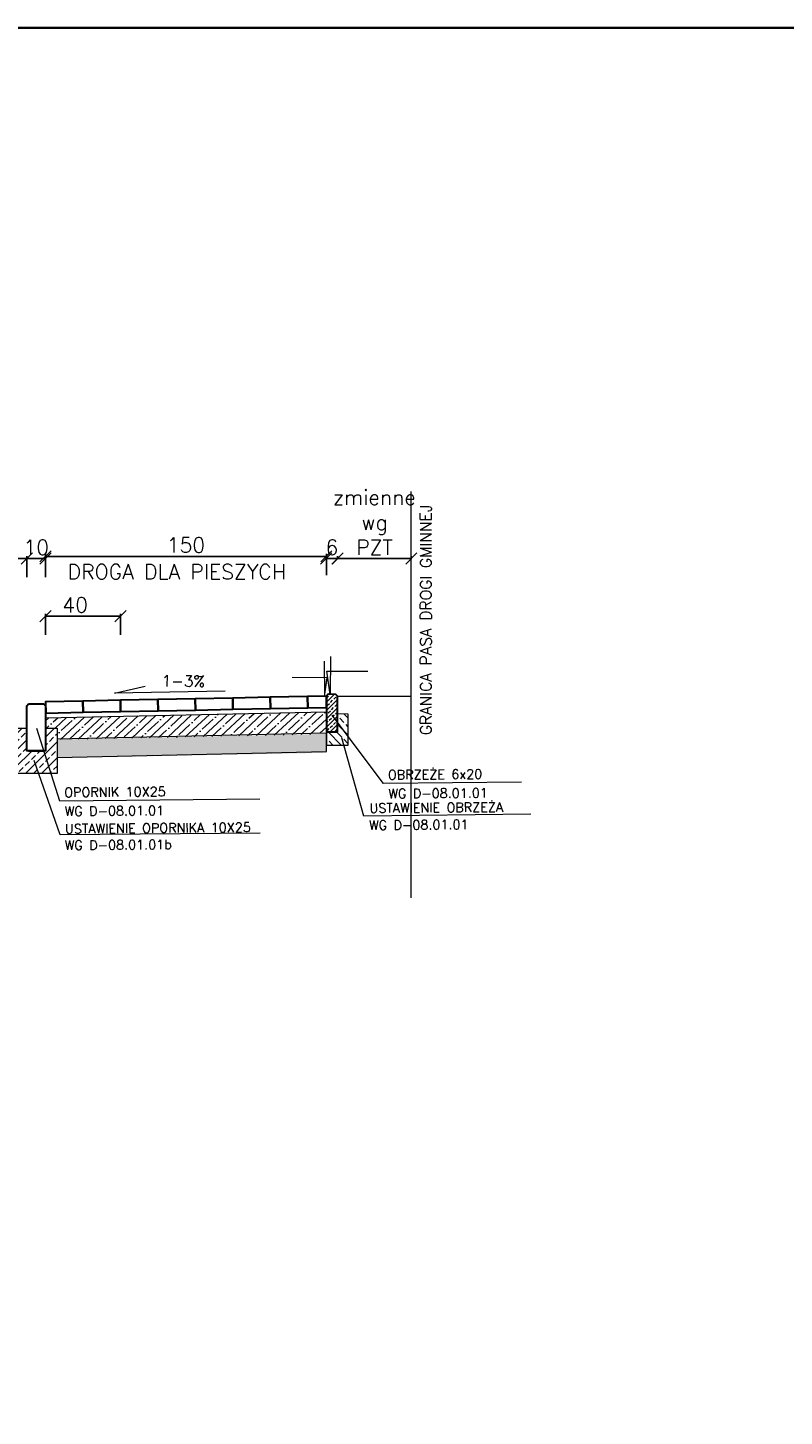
# Model space of a CAD drawing. Header units: metres. Extents: x 8462340 to 8469377, y 5710371 to 5712927.
# Tile 17 of 31: x 8466313 to 8466717, y 5711004 to 5711746. Entities that reach past the tile are written whole.
import ezdxf

# ---------------------------------------------------------------- set-up
doc = ezdxf.new("R2010")
doc.units = ezdxf.units.M
doc.linetypes.add('4003', pattern=[3, 2, -1])
for name, color, linetype, lineweight in [('dim', 7, 'Continuous', 5), ('opisy do przekrojów', 1, 'Continuous', 5), ('PODRYS', 2, 'Continuous', 5)]:
    doc.layers.add(name, color=color, linetype=linetype, lineweight=lineweight)
doc.layers.add('GRANICA PASA', color=184, linetype='Continuous')
doc.styles.get("Standard").update_dxf_attribs({"font": 'simplex.shx'})
doc.dimstyles.new('ISO-25', dxfattribs={"dimtxt": 2.5, "dimasz": 2.5, "dimexe": 1.25, "dimexo": 0.625, "dimtad": 1, "dimtxsty": 'Standard', "dimcen": 2.5, "dimadec": 0, "dimazin": 0, "dimtfac": 1, "dimtmove": 0, "dimatfit": 3, "dimfxl": 1, "dimarcsym": 0})

# ---------------------------------------------------------------- blocks, each defined once
blk = doc.blocks.new('_Oblique')
at = {"color": 0, "linetype": 'ByBlock', "lineweight": -2}
blk.add_line((-0.5, -0.5), (0.5, 0.5), dxfattribs=at)
blk = doc.blocks.new('*D9400')
at = {"color": 0, "lineweight": -2, "transparency": 16777216}
for p, q in [((8466478.95, 5711462.06), (8466478.95, 5711463.66)), ((8466478.95, 5711462.41), (8466518.28, 5711462.41)), ((8466518.28, 5711462.06), (8466518.28, 5711463.66))]:
    blk.add_line(p, q, dxfattribs=at)
at = {"layer": 'Defpoints', "color": 0, "lineweight": 20, "transparency": 16777216}
for p in [(8466518.28, 5711462.41), (8466478.95, 5711385.81, 543.23), (8466518.28, 5711385.86, 543.23)]:
    blk.add_point(p, dxfattribs=at)
at = {"color": 0, "lineweight": -2, "transparency": 16777216, "xscale": 6, "yscale": 6, "zscale": 6, "rotation": 180}
blk.add_blockref('_Oblique', (8466478.95, 5711462.41), dxfattribs=at)
at = {"color": 0, "lineweight": -2, "transparency": 16777216, "xscale": 6, "yscale": 6, "zscale": 6}
blk.add_blockref('_Oblique', (8466518.28, 5711462.41), dxfattribs=at)
at = {"color": 0, "transparency": 16777216, "insert": (8466498.61, 5711481.74), "char_height": 8, "attachment_point": 5}
blk.add_mtext('zmienne\\Pwg\\PPZT', dxfattribs=at)
blk = doc.blocks.new('*D9401')
at = {"color": 0, "lineweight": -2, "transparency": 16777216}
for p, q in [((8466112.95, 5711452.41), (8466112.95, 5711463.66)), ((8466112.95, 5711462.41), (8466312.95, 5711462.41)), ((8466312.95, 5711452.41), (8466312.95, 5711463.66))]:
    blk.add_line(p, q, dxfattribs=at)
at = {"layer": 'Defpoints', "color": 0, "lineweight": 20, "transparency": 16777216}
for p in [(8466312.95, 5711462.41), (8466112.95, 5711403.88), (8466312.95, 5711403.88)]:
    blk.add_point(p, dxfattribs=at)
at = {"color": 0, "lineweight": -2, "transparency": 16777216, "xscale": 6, "yscale": 6, "zscale": 6, "rotation": 180}
blk.add_blockref('_Oblique', (8466112.95, 5711462.41), dxfattribs=at)
at = {"color": 0, "lineweight": -2, "transparency": 16777216, "xscale": 6, "yscale": 6, "zscale": 6}
blk.add_blockref('_Oblique', (8466312.95, 5711462.41), dxfattribs=at)
at = {"color": 0, "transparency": 16777216, "insert": (8466212.95, 5711468.41), "char_height": 8, "attachment_point": 5}
blk.add_mtext('200', dxfattribs=at)
blk = doc.blocks.new('*D9402')
at = {"color": 0, "lineweight": -2, "transparency": 16777216}
for p, q in [((8466312.95, 5711452.41), (8466312.95, 5711463.66)), ((8466312.95, 5711462.41), (8466322.98, 5711462.41)), ((8466322.98, 5711452.41), (8466322.98, 5711463.66))]:
    blk.add_line(p, q, dxfattribs=at)
at = {"layer": 'Defpoints', "color": 0, "lineweight": 20, "transparency": 16777216}
for p in [(8466322.98, 5711462.41), (8466312.95, 5711376.9), (8466322.98, 5711377.1)]:
    blk.add_point(p, dxfattribs=at)
at = {"color": 0, "lineweight": -2, "transparency": 16777216, "xscale": 6, "yscale": 6, "zscale": 6, "rotation": 180}
blk.add_blockref('_Oblique', (8466312.95, 5711462.41), dxfattribs=at)
at = {"color": 0, "lineweight": -2, "transparency": 16777216, "xscale": 6, "yscale": 6, "zscale": 6}
blk.add_blockref('_Oblique', (8466322.98, 5711462.41), dxfattribs=at)
at = {"color": 0, "transparency": 16777216, "insert": (8466317.97, 5711468.41), "char_height": 8, "attachment_point": 5}
blk.add_mtext('10', dxfattribs=at)
blk = doc.blocks.new('*D9522')
at = {"color": 0, "lineweight": -2, "transparency": 16777216}
for p, q in [((8466322.95, 5711453.62), (8466322.95, 5711464.87)), ((8466322.95, 5711463.62), (8466472.93, 5711463.62)), ((8466472.93, 5711453.62), (8466472.93, 5711464.87))]:
    blk.add_line(p, q, dxfattribs=at)
at = {"layer": 'Defpoints', "color": 0, "lineweight": 20, "transparency": 16777216}
for p in [(8466472.93, 5711463.62), (8466322.95, 5711377.29), (8466472.93, 5711377.06)]:
    blk.add_point(p, dxfattribs=at)
at = {"color": 0, "lineweight": -2, "transparency": 16777216, "xscale": 6, "yscale": 6, "zscale": 6, "rotation": 180}
blk.add_blockref('_Oblique', (8466322.95, 5711463.62), dxfattribs=at)
at = {"color": 0, "lineweight": -2, "transparency": 16777216, "xscale": 6, "yscale": 6, "zscale": 6}
blk.add_blockref('_Oblique', (8466472.93, 5711463.62), dxfattribs=at)
at = {"color": 0, "transparency": 16777216, "insert": (8466397.94, 5711469.62), "char_height": 8, "attachment_point": 5}
blk.add_mtext('150', dxfattribs=at)
blk = doc.blocks.new('*D9403')
at = {"color": 0, "lineweight": -2, "transparency": 16777216}
for p, q in [((8466472.87, 5711462.34), (8466472.87, 5711463.66)), ((8466478.86, 5711462.41), (8466472.87, 5711462.41)), ((8466478.86, 5711462.34), (8466478.86, 5711463.66))]:
    blk.add_line(p, q, dxfattribs=at)
at = {"layer": 'Defpoints', "color": 0, "lineweight": 20, "transparency": 16777216}
for p in [(8466472.87, 5711462.41), (8466472.87, 5711399.73, 543.23), (8466478.86, 5711399.74, 543.23)]:
    blk.add_point(p, dxfattribs=at)
at = {"color": 0, "lineweight": -2, "transparency": 16777216, "xscale": 6, "yscale": 6, "zscale": 6, "rotation": 180}
blk.add_blockref('_Oblique', (8466472.87, 5711462.41), dxfattribs=at)
at = {"color": 0, "lineweight": -2, "transparency": 16777216, "xscale": 6, "yscale": 6, "zscale": 6}
blk.add_blockref('_Oblique', (8466478.86, 5711462.41), dxfattribs=at)
at = {"color": 0, "transparency": 16777216, "insert": (8466475.86, 5711468.41), "char_height": 8, "attachment_point": 5}
blk.add_mtext('6', dxfattribs=at)
blk = doc.blocks.new('*D9405')
at = {"color": 0, "lineweight": -2, "transparency": 16777216}
for p, q in [((8466323.01, 5711421.69), (8466323.01, 5711432.94)), ((8466323.01, 5711431.69), (8466363.03, 5711431.69)), ((8466363.03, 5711421.69), (8466363.03, 5711432.94))]:
    blk.add_line(p, q, dxfattribs=at)
at = {"layer": 'Defpoints', "color": 0, "lineweight": 20, "transparency": 16777216}
for p in [(8466363.03, 5711431.69), (8466323.01, 5711343.87), (8466363.03, 5711342.91)]:
    blk.add_point(p, dxfattribs=at)
at = {"color": 0, "lineweight": -2, "transparency": 16777216, "xscale": 6, "yscale": 6, "zscale": 6, "rotation": 180}
blk.add_blockref('_Oblique', (8466323.01, 5711431.69), dxfattribs=at)
at = {"color": 0, "lineweight": -2, "transparency": 16777216, "xscale": 6, "yscale": 6, "zscale": 6}
blk.add_blockref('_Oblique', (8466363.03, 5711431.69), dxfattribs=at)
at = {"color": 0, "transparency": 16777216, "insert": (8466338.76, 5711437.69), "char_height": 8, "attachment_point": 5}
blk.add_mtext('40', dxfattribs=at)

msp = doc.modelspace()

# ---------------------------------------------------------------- hatches: boundary and pattern name
at = {"layer": 'dim', "lineweight": 5}
h = msp.add_hatch(dxfattribs=at)
h.set_pattern_fill('ANSI33', color=256, scale=0.5, angle=89.41592, style=0)
h.set_pattern_definition([(44.415916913, (13069730.623, 82450.6595), (2.2220612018, -2.2678335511), []), (44.415916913, (13069730.646, 82452.9044), (2.2220612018, -2.2678335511), [1.5875, -0.79375])])
h.paths.add_polyline_path([(8466477.95, 5711389.91), (8466473.95, 5711389.92), (8466472.95, 5711388.92), (8466472.92, 5711369.92), (8466478.92, 5711369.91), (8466478.95, 5711388.91)])
h = msp.add_hatch(dxfattribs=at)
h.set_pattern_fill('ANSI35', color=256, angle=358.00538, style=0)
h.set_pattern_definition([(43.005376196, (-258146.9474, 416472.351), (-4.3311253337, 4.643689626), []), (43.005376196, (-258142.46, 416472.195), (-4.3311253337, 4.643689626), [7.9375, -1.5875, 0, -1.5875])])
h.paths.add_polyline_path([(8466223.03, 5711373.28), (8466222.96, 5711373.27), (8466223.3, 5711365.66), (8466223.37, 5711365.66)])
h.paths.add_polyline_path([(8466329.17, 5711371.78), (8466329.17, 5711365.75), (8466472.92, 5711368.65), (8466472.94, 5711380.54), (8466322.95, 5711377.29), (8466322.95, 5711371.78)])
h = msp.add_hatch(dxfattribs=at)
h.set_pattern_fill('ANSI33', color=256, angle=359.41592, style=0)
h.set_pattern_definition([(134.41591691, (13069730.623, 82450.6595), (4.535667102, 4.4441224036), []), (134.41591691, (13069726.133, 82450.705), (4.535667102, 4.4441224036), [3.175, -1.5875])])
h.paths.add_polyline_path([(8466472.92, 5711369.92), (8466472.91, 5711362.76), (8466484.54, 5711362.74), (8466484.57, 5711379.4), (8466478.93, 5711379.41), (8466478.92, 5711369.91)])
h = msp.add_hatch(dxfattribs=at)
h.set_pattern_fill('ANSI33', color=256, scale=0.96, style=0)
h.set_pattern_definition([(45, (-5778.205, -611.5265), (-4.310522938, 4.310522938), []), (45, (-5773.894, -611.5265), (-4.310522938, 4.310522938), [3.048, -1.524])])
h.paths.add_polyline_path([(8466329.17, 5711347.66), (8466329.17, 5711371.78), (8466322.95, 5711371.78), (8466322.95, 5711359.78), (8466312.95, 5711359.78), (8466312.95, 5711371.78), (8466306.64, 5711371.78), (8466306.64, 5711347.66)])
h = msp.add_hatch(dxfattribs=at)
h.set_pattern_fill('AR-SAND', color=256, scale=0.05, angle=358.1018, style=0)
h.set_pattern_definition([(35.601798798, (-249224.2666, 401800.1558), (0.00109846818, 2.4483733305), [0, -1.9304, 0, -2.159, 0, -2.06375]), (5.601798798, (-249224.2666, 401800.1558), (2.3651029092, 3.5077091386), [0, -1.0414, 0, -1.7399, 0, -0.66675]), (325.601798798, (-249225.8278, 401800.2075), (3.9530296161, -0.1238213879), [0, -0.635, 0, -2.286, 0, -2.9845]), (315.601798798, (-249225.8278, 401800.2075), (3.852608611, 0.9875755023), [0, -0.3175, 0, -1.4986, 0, -1.7145])])
h.paths.add_polyline_path([(8466329.17, 5711365.76), (8466329.17, 5711355.88), (8466473.01, 5711358.7), (8466472.57, 5711368.79)])

# ---------------------------------------------------------------- linework, layer by layer
msp.add_line((8466518.28, 5711281.24), (8466518.28, 5711498.18), dxfattribs=at)
at = {"layer": 'dim', "linetype": 'ByBlock', "lineweight": 15}
for p, q in [((8466359.75, 5711390.49), (8466376.19, 5711394.25)), ((8466418.96, 5711391.61), (8466359.75, 5711390.49)), ((8466322.95, 5711377.29), (8466473.01, 5711380.53))]:
    msp.add_line(p, q, dxfattribs=at)
at = {"layer": 'dim', "lineweight": 30}
for p, q in [((8466313.95, 5711384.78), (8466321.95, 5711384.78)), ((8466313.95, 5711359.78), (8466321.95, 5711359.78))]:
    msp.add_line(p, q, dxfattribs=at)
at = {"layer": 'dim', "lineweight": 5, "flags": 128}
for points in [[(8466475.08, 5711410.2), (8466475.01, 5711389.77), (8466473.22, 5711402.34), (8466495.07, 5711402.32)], [(8466471.71, 5711407.71), (8466472.01, 5711388.78), (8466473.35, 5711398.81), (8466454.62, 5711398.94)]]:
    msp.add_lwpolyline(points, dxfattribs=at)
at = {"layer": 'dim', "color": 252, "lineweight": 30}
for points in [[(8466382.94, 5711387.13), (8466362.94, 5711386.73), (8466363.06, 5711380.73), (8466383.06, 5711381.13)], [(8466402.93, 5711387.53), (8466382.94, 5711387.13), (8466383.06, 5711381.13), (8466403.05, 5711381.53)], [(8466422.93, 5711387.93), (8466402.93, 5711387.53), (8466403.05, 5711381.53), (8466423.05, 5711381.93)], [(8466442.92, 5711388.32), (8466422.93, 5711387.93), (8466423.05, 5711381.93), (8466443.04, 5711382.33)], [(8466462.92, 5711388.72), (8466442.92, 5711388.32), (8466443.04, 5711382.33), (8466463.04, 5711382.72)], [(8466472.92, 5711388.92), (8466462.92, 5711388.72), (8466463.04, 5711382.72), (8466473.04, 5711382.92)]]:
    msp.add_lwpolyline(points, close=True, dxfattribs=at)
at = {"layer": 'dim', "lineweight": 30}
for points in [[(8466477.95, 5711389.91), (8466473.95, 5711389.92), (8466472.95, 5711388.92), (8466472.92, 5711369.92), (8466478.92, 5711369.91), (8466478.95, 5711388.91)], [(8466313.95, 5711384.78), (8466321.95, 5711384.78), (8466322.95, 5711383.78), (8466322.95, 5711359.78), (8466312.95, 5711359.78), (8466312.95, 5711383.78)]]:
    msp.add_lwpolyline(points, close=True, dxfattribs=at)
at = {"layer": 'dim', "lineweight": 20, "flags": 128}
msp.add_lwpolyline([(8466478.95, 5711388.91), (8466518.28, 5711388.91)], dxfattribs=at)
at = {"layer": 'dim', "color": 1, "lineweight": 30}
for points in [[(8466342.94, 5711386.33), (8466322.95, 5711385.94), (8466323.07, 5711379.94), (8466343.06, 5711380.34)], [(8466362.94, 5711386.73), (8466342.94, 5711386.33), (8466343.06, 5711380.34), (8466363.06, 5711380.73)]]:
    msp.add_lwpolyline(points, close=True, dxfattribs=at)
at = {"layer": 'dim', "lineweight": 5}
for points in [[(8466472.93, 5711379.42), (8466472.91, 5711362.76), (8466484.54, 5711362.74), (8466484.57, 5711379.4), (8466478.93, 5711379.41)], [(8466322.95, 5711371.78), (8466329.17, 5711371.78), (8466329.17, 5711347.66), (8466306.64, 5711347.66), (8466306.64, 5711371.78), (8466312.95, 5711371.78)]]:
    msp.add_lwpolyline(points, dxfattribs=at)
at = {"layer": 'dim', "lineweight": 15}
msp.add_lwpolyline([(8466329.17, 5711356.13), (8466473.01, 5711359.32), (8466473.01, 5711369.24), (8466329.17, 5711365.95)], dxfattribs=at)
at = {"layer": 'opisy do przekrojów', "lineweight": 15}
for p, q in [((8466503.41, 5711342.31), (8466476.02, 5711378.76)), ((8466330.56, 5711332.91), (8466318.33, 5711371.7)), ((8466492.89, 5711324.79), (8466481.18, 5711366.69)), ((8466330.72, 5711314.78), (8466316.92, 5711354.59)), ((8466577.11, 5711342.95), (8466503.41, 5711342.31)), ((8466437.33, 5711333.84), (8466330.56, 5711332.91)), ((8466582.04, 5711325.92), (8466492.89, 5711324.79)), ((8466437.49, 5711315.71), (8466330.72, 5711314.78))]:
    msp.add_line(p, q, dxfattribs=at)
at = {"layer": 'PODRYS', "color": 0, "lineweight": 35}
msp.add_lwpolyline([(8465120.62, 5710370.95), (8467121.33, 5710370.95), (8467121.33, 5711745.95), (8465120.62, 5711745.95)], close=True, dxfattribs=at)

# ---------------------------------------------------------------- texts
at = {"lineweight": 30}
msp.add_text('DROGA DLA PIESZYCH ', height=8, dxfattribs=at).set_placement((8466334.78, 5711451.37, 543.23))
at = {"linetype": 'Continuous', "lineweight": 30}
msp.add_text('1-3%%%', height=6, rotation=359.62314, dxfattribs=at).set_placement((8466384.97, 5711394.1))
at = {"layer": 'GRANICA PASA', "color": 252, "linetype": '4003', "lineweight": 20}
msp.add_text('GRANICA PASA DROGI GMINNEJ', height=6, rotation=90, dxfattribs=at).set_placement((8466529.06, 5711368.15))
at = {"layer": 'opisy do przekrojów', "lineweight": 15}
for s, p in [('OBRZEŻE 6x20', (8466505.81, 5711344.43)), ('OPORNIK 10X25', (8466332.96, 5711335.03)), ('WG D-08.01.01', (8466506.03, 5711334.34)), ('WG D-08.01.01', (8466333.18, 5711324.93)), ('USTAWIENIE OBRZEŻA ', (8466495.96, 5711326.62)), ('USTAWIENIE OPORNIKA 10X25', (8466333.4, 5711315.58)), ('WG D-08.01.01', (8466495.73, 5711317.49)), ('WG D-08.01.01b', (8466333.23, 5711306.76))]:
    msp.add_text(s, height=5, rotation=0.49749, dxfattribs=at).set_placement(p)

# ---------------------------------------------------------------- dimensions: what is measured, and where the dimension line sits
dim = msp.add_linear_dim(base=(8466518.28, 5711462.41, -543.23), p1=(8466478.95, 5711385.81), p2=(8466518.28, 5711385.86), angle=180, text='zmienne\\Pwg\\PPZT', dimstyle='ISO-25', override={"dimtxt": 8, "dimasz": 6, "dimgap": 2, "dimdec": 0, "dimblk": 'Oblique', "dimblk1": 'Oblique', "dimblk2": 'Oblique', "dimldrblk": 'Oblique', "dimfxl": 10, "dimfxlon": 1})
dim.commit()
dim.dimension.update_dxf_attribs({"geometry": '*D9400', "text_midpoint": (8466498.61, 5711462.41, -543.23), "dimtype": 160})
for base, p1, p2, picture, middle in [((8466312.95, 5711462.41), (8466112.95, 5711403.88), (8466312.95, 5711403.88), '*D9401', (8466212.95, 5711468.41)), ((8466472.93, 5711463.62), (8466322.95, 5711377.29), (8466472.93, 5711377.06), '*D9522', (8466397.94, 5711469.62))]:
    dim = msp.add_linear_dim(base=base, p1=p1, p2=p2, dimstyle='ISO-25', override={"dimtxt": 8, "dimasz": 6, "dimgap": 2, "dimdec": 0, "dimblk": 'Oblique', "dimblk1": 'Oblique', "dimblk2": 'Oblique', "dimldrblk": 'Oblique', "dimfxl": 10, "dimfxlon": 1})
    dim.commit()
    dim.dimension.update_dxf_attribs({"geometry": picture, "text_midpoint": middle})
for base, p1, p2, picture, middle in [((8466322.98, 5711462.41), (8466312.95, 5711376.9), (8466322.98, 5711377.1), '*D9402', (8466317.97, 5711462.41)), ((8466472.87, 5711462.41), (8466478.86, 5711399.74, 543.23), (8466472.87, 5711399.73, 543.23), '*D9403', (8466475.86, 5711462.41)), ((8466363.03, 5711431.69), (8466323.01, 5711343.87), (8466363.03, 5711342.91), '*D9405', (8466338.76, 5711431.69))]:
    dim = msp.add_linear_dim(base=base, p1=p1, p2=p2, dimstyle='ISO-25', override={"dimtxt": 8, "dimasz": 6, "dimgap": 2, "dimdec": 0, "dimblk": 'Oblique', "dimblk1": 'Oblique', "dimblk2": 'Oblique', "dimldrblk": 'Oblique', "dimfxl": 10, "dimfxlon": 1})
    dim.commit()
    dim.dimension.update_dxf_attribs({"geometry": picture, "text_midpoint": middle, "dimtype": 160})

doc.saveas('drawing.dxf')
